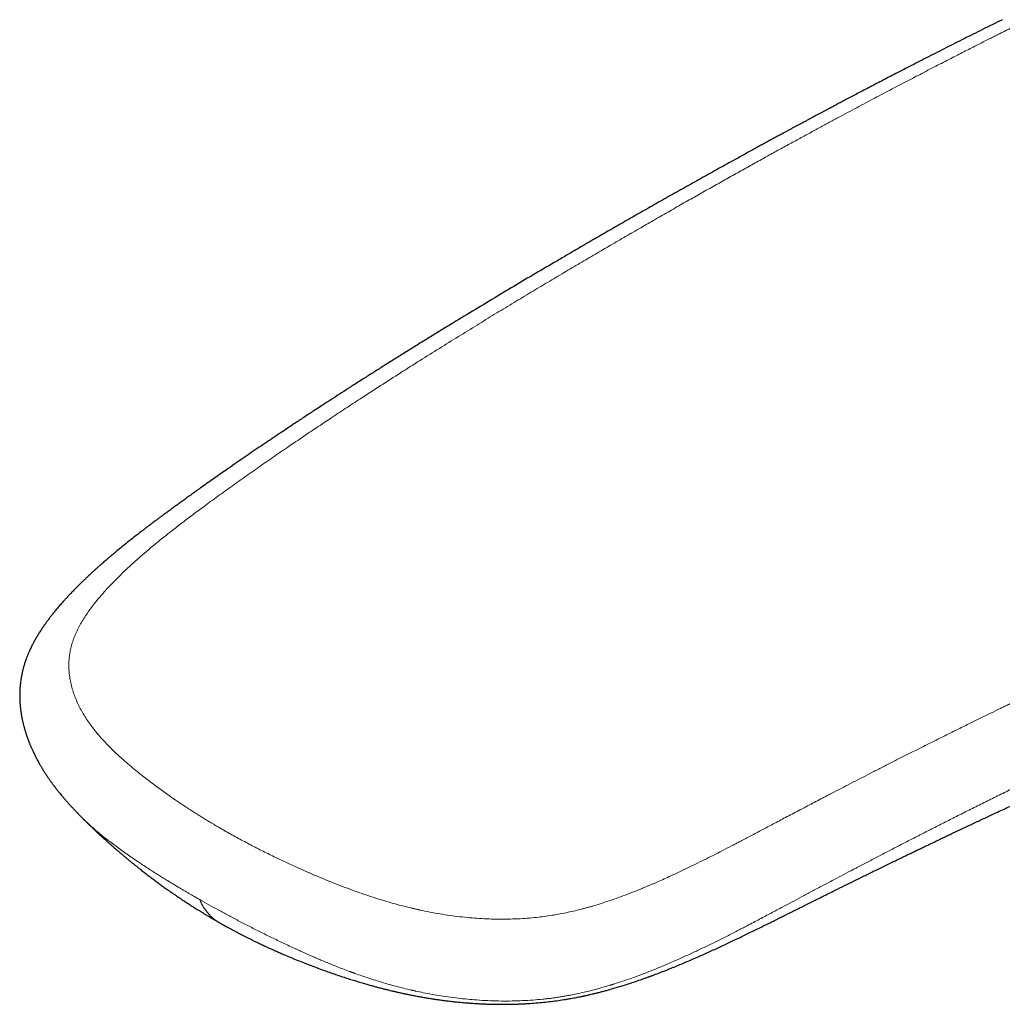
# Model space of a CAD drawing. Header units: millimetres. Extents: x 8 to 650, y 12 to 477.
# Tile 15 of 44: x 487 to 518, y 154 to 185. Entities that reach past the tile are written whole.
import ezdxf

# ---------------------------------------------------------------- set-up
doc = ezdxf.new("R2010")
doc.units = ezdxf.units.MM

msp = doc.modelspace()

# ---------------------------------------------------------------- linework, layer by layer
at = {"color": 7, "linetype": 'Continuous', "lineweight": 30}
msp.add_line((488.431, 159.581), (488.441, 159.57), dxfattribs=at)
for points, knots in [([(517.601, 184.744), (517.573, 184.73), (517.441, 184.664), (517.207, 184.549), (516.904, 184.397), (516.609, 184.25), (516.321, 184.105), (516.042, 183.965), (515.762, 183.823), (515.482, 183.681), (515.203, 183.538), (514.933, 183.4), (514.673, 183.267), (514.423, 183.138), (514.182, 183.013), (513.951, 182.893), (513.73, 182.778), (513.519, 182.668), (513.319, 182.563), (513.129, 182.464), (512.95, 182.37), (512.78, 182.28), (512.622, 182.197), (512.474, 182.119), (512.337, 182.046), (512.209, 181.978), (512.09, 181.915), (511.98, 181.856), (511.88, 181.803), (511.79, 181.755), (511.71, 181.712), (511.637, 181.673), (511.573, 181.639), (511.514, 181.607), (511.46, 181.578), (511.411, 181.552), (511.369, 181.529), (511.331, 181.509), (511.3, 181.492), (511.271, 181.476), (511.24, 181.46), (511.204, 181.441), (511.163, 181.419), (511.109, 181.39), (511.041, 181.353), (510.958, 181.308), (510.866, 181.258), (510.765, 181.204), (510.654, 181.144), (510.535, 181.079), (510.407, 181.01), (510.275, 180.938), (510.14, 180.865), (510.003, 180.79), (509.858, 180.71), (509.705, 180.627), (509.546, 180.54), (509.382, 180.449), (509.097, 180.293), (508.697, 180.072), (508.183, 179.786), (507.676, 179.502), (507.172, 179.219), (506.67, 178.935), (506.172, 178.651), (505.68, 178.37), (505.194, 178.091), (504.714, 177.814), (504.238, 177.538), (503.698, 177.223), (503.088, 176.866), (502.408, 176.464), (501.72, 176.054), (501.024, 175.636), (500.442, 175.283), (499.974, 174.997), (499.624, 174.782), (499.272, 174.565), (498.92, 174.347), (498.573, 174.131), (498.234, 173.919), (497.904, 173.711), (497.588, 173.511), (497.283, 173.317), (496.991, 173.13), (496.708, 172.948), (496.434, 172.771), (496.198, 172.617), (495.998, 172.487), (495.833, 172.379), (495.672, 172.273), (495.514, 172.169), (495.358, 172.066), (495.187, 171.953), (494.998, 171.827), (494.788, 171.687), (494.568, 171.539), (494.337, 171.384), (494.098, 171.221), (493.849, 171.052), (493.592, 170.877), (493.326, 170.693), (493.077, 170.521), (492.848, 170.361), (492.644, 170.217), (492.443, 170.076), (492.264, 169.949), (492.107, 169.837), (491.97, 169.739), (491.84, 169.645), (491.716, 169.555), (491.598, 169.47), (491.487, 169.389), (491.382, 169.313), (491.295, 169.249), (491.224, 169.197), (491.168, 169.156), (491.114, 169.116), (491.064, 169.079), (491.016, 169.044), (490.972, 169.011), (490.935, 168.983), (490.908, 168.963), (490.886, 168.947), (490.863, 168.93), (490.834, 168.908), (490.794, 168.878), (490.743, 168.84), (490.68, 168.793), (490.607, 168.738), (490.527, 168.677), (490.444, 168.613), (490.329, 168.525), (490.184, 168.413), (490.012, 168.277), (489.845, 168.143), (489.682, 168.011), (489.533, 167.888), (489.398, 167.774), (489.278, 167.672), (489.185, 167.591), (489.115, 167.53), (489.067, 167.488), (489.023, 167.448), (488.984, 167.414), (488.954, 167.387), (488.931, 167.366), (488.913, 167.35), (488.895, 167.334), (488.874, 167.315), (488.849, 167.292), (488.819, 167.264), (488.782, 167.231), (488.739, 167.191), (488.691, 167.146), (488.634, 167.092), (488.568, 167.029), (488.492, 166.956), (488.412, 166.878), (488.342, 166.808), (488.284, 166.749), (488.237, 166.701), (488.19, 166.653), (488.146, 166.607), (488.107, 166.567), (488.077, 166.535), (488.054, 166.51), (488.034, 166.488), (488.014, 166.467), (487.991, 166.442), (487.967, 166.415), (487.934, 166.379), (487.892, 166.333), (487.842, 166.276), (487.779, 166.203), (487.703, 166.115), (487.621, 166.015), (487.544, 165.918), (487.473, 165.827), (487.405, 165.737), (487.337, 165.643), (487.269, 165.545), (487.202, 165.445), (487.137, 165.343), (487.075, 165.242), (487.017, 165.141), (486.972, 165.06), (486.938, 164.995), (486.913, 164.946), (486.886, 164.893), (486.86, 164.838), (486.836, 164.785), (486.817, 164.742), (486.801, 164.705), (486.786, 164.67), (486.77, 164.631), (486.754, 164.589), (486.737, 164.544), (486.719, 164.496), (486.701, 164.444), (486.683, 164.387), (486.666, 164.332), (486.651, 164.281), (486.638, 164.234), (486.626, 164.187), (486.613, 164.134), (486.601, 164.079), (486.59, 164.025), (486.58, 163.972), (486.57, 163.916), (486.56, 163.854), (486.552, 163.791), (486.545, 163.728), (486.54, 163.675), (486.536, 163.629), (486.533, 163.589), (486.531, 163.545), (486.529, 163.497), (486.528, 163.449), (486.527, 163.405), (486.527, 163.366), (486.527, 163.328), (486.528, 163.29), (486.529, 163.252), (486.531, 163.218), (486.532, 163.193), (486.533, 163.172), (486.534, 163.153), (486.536, 163.129), (486.538, 163.101), (486.541, 163.067), (486.544, 163.031), (486.548, 162.996), (486.551, 162.964), (486.555, 162.93), (486.56, 162.891), (486.566, 162.85), (486.573, 162.803), (486.581, 162.757), (486.589, 162.708), (486.599, 162.659), (486.608, 162.612), (486.618, 162.566), (486.629, 162.52), (486.64, 162.474), (486.652, 162.426), (486.664, 162.381), (486.676, 162.336), (486.688, 162.295), (486.7, 162.254), (486.713, 162.211), (486.727, 162.167), (486.74, 162.127), (486.75, 162.097), (486.759, 162.073), (486.767, 162.048), (486.778, 162.019), (486.791, 161.984), (486.805, 161.947), (486.818, 161.913), (486.831, 161.88), (486.844, 161.846), (486.859, 161.809), (486.875, 161.771), (486.89, 161.736), (486.904, 161.705), (486.92, 161.67), (486.939, 161.627), (486.964, 161.575), (486.99, 161.521), (487.015, 161.47), (487.041, 161.42), (487.068, 161.367), (487.093, 161.321), (487.112, 161.285), (487.123, 161.265), (487.133, 161.247), (487.144, 161.228), (487.158, 161.204), (487.175, 161.174), (487.194, 161.141), (487.214, 161.108), (487.231, 161.08), (487.251, 161.047), (487.275, 161.007), (487.302, 160.965), (487.327, 160.925), (487.351, 160.888), (487.378, 160.847), (487.406, 160.806), (487.433, 160.766), (487.458, 160.73), (487.482, 160.696), (487.505, 160.664), (487.53, 160.629), (487.554, 160.596), (487.575, 160.567), (487.591, 160.545), (487.605, 160.527), (487.617, 160.511), (487.63, 160.495), (487.645, 160.475), (487.664, 160.45), (487.684, 160.424), (487.705, 160.397), (487.726, 160.371), (487.746, 160.345), (487.765, 160.322), (487.784, 160.298), (487.813, 160.262), (487.852, 160.215), (487.89, 160.17), (487.918, 160.137), (487.937, 160.115), (487.96, 160.089), (487.984, 160.06), (488.011, 160.03), (488.039, 159.998), (488.072, 159.961), (488.109, 159.92), (488.146, 159.879), (488.178, 159.845), (488.205, 159.816), (488.228, 159.792), (488.25, 159.768), (488.274, 159.742), (488.301, 159.713), (488.324, 159.69), (488.34, 159.673), (488.352, 159.66), (488.368, 159.644), (488.391, 159.62), (488.413, 159.597), (488.427, 159.583), (488.43, 159.58)], [0, 0, 0, 0, 0.00235, 0.010918, 0.019263, 0.027386, 0.035287, 0.042966, 0.050424, 0.05837, 0.066049, 0.073458, 0.0806, 0.087473, 0.094078, 0.100414, 0.106482, 0.112282, 0.117814, 0.122985, 0.127898, 0.132552, 0.136947, 0.14094, 0.144693, 0.148204, 0.151475, 0.154506, 0.157296, 0.159706, 0.161902, 0.163884, 0.165652, 0.167207, 0.168724, 0.17006, 0.171237, 0.172253, 0.173109, 0.173835, 0.174666, 0.175653, 0.176784, 0.178029, 0.18007, 0.182357, 0.184887, 0.187662, 0.190682, 0.193946, 0.197455, 0.201208, 0.204786, 0.208561, 0.212534, 0.216704, 0.221071, 0.225626, 0.230218, 0.244452, 0.258514, 0.272402, 0.286117, 0.299935, 0.313573, 0.327032, 0.340312, 0.353413, 0.366356, 0.379349, 0.397714, 0.416286, 0.435065, 0.454053, 0.473253, 0.48276, 0.492319, 0.501932, 0.511592, 0.5211, 0.530355, 0.539356, 0.548102, 0.556321, 0.564301, 0.572041, 0.57954, 0.586799, 0.591422, 0.595943, 0.60036, 0.604675, 0.608896, 0.61323, 0.618694, 0.624445, 0.630482, 0.636807, 0.643419, 0.650193, 0.657244, 0.664572, 0.672177, 0.677767, 0.68349, 0.689074, 0.694373, 0.698337, 0.702125, 0.705738, 0.709176, 0.712439, 0.715526, 0.718438, 0.721173, 0.722802, 0.724362, 0.725851, 0.727271, 0.728575, 0.729882, 0.730927, 0.731708, 0.732138, 0.732761, 0.733582, 0.734601, 0.736074, 0.737829, 0.739867, 0.74218, 0.744554, 0.746909, 0.751887, 0.756775, 0.761571, 0.766276, 0.770874, 0.77463, 0.778176, 0.781511, 0.78301, 0.78446, 0.785845, 0.787028, 0.787984, 0.788607, 0.789086, 0.789617, 0.79026, 0.791015, 0.791884, 0.793054, 0.794383, 0.79587, 0.797506, 0.799736, 0.802127, 0.804679, 0.807394, 0.808883, 0.810417, 0.811998, 0.813538, 0.814821, 0.815835, 0.81658, 0.817179, 0.817855, 0.818614, 0.819455, 0.820379, 0.822, 0.82377, 0.825617, 0.82869, 0.831855, 0.834669, 0.837314, 0.839919, 0.842621, 0.845431, 0.84839, 0.851189, 0.854017, 0.85679, 0.859448, 0.860662, 0.861968, 0.863394, 0.86492, 0.866318, 0.867527, 0.868347, 0.869219, 0.870225, 0.871345, 0.872479, 0.873616, 0.874996, 0.876405, 0.877837, 0.879123, 0.880193, 0.881288, 0.882642, 0.884086, 0.885305, 0.886584, 0.887932, 0.889418, 0.891019, 0.892528, 0.893937, 0.894857, 0.895776, 0.896822, 0.898019, 0.899237, 0.900247, 0.90116, 0.901989, 0.902925, 0.903919, 0.904747, 0.905381, 0.905759, 0.906208, 0.906777, 0.907467, 0.908257, 0.909204, 0.910042, 0.910771, 0.911521, 0.912443, 0.913518, 0.914512, 0.915798, 0.916853, 0.918043, 0.919273, 0.920293, 0.921358, 0.922593, 0.923653, 0.924776, 0.925914, 0.926909, 0.927809, 0.928863, 0.930094, 0.931036, 0.931779, 0.932323, 0.932855, 0.933586, 0.934499, 0.93547, 0.936335, 0.937092, 0.93791, 0.938843, 0.939879, 0.940773, 0.941488, 0.942237, 0.943438, 0.944783, 0.946227, 0.94758, 0.948733, 0.950108, 0.951687, 0.952349, 0.95287, 0.953271, 0.953763, 0.954397, 0.955174, 0.956144, 0.957004, 0.957755, 0.958437, 0.959639, 0.960913, 0.961877, 0.962829, 0.963944, 0.965181, 0.966215, 0.967251, 0.968155, 0.968978, 0.969938, 0.971056, 0.971754, 0.972358, 0.972868, 0.973282, 0.973702, 0.974267, 0.974986, 0.975765, 0.976462, 0.977312, 0.977997, 0.978653, 0.979328, 0.980022, 0.981747, 0.983387, 0.983931, 0.984585, 0.98535, 0.986225, 0.987045, 0.988008, 0.988987, 0.990329, 0.99155, 0.992545, 0.993368, 0.994059, 0.994616, 0.995385, 0.996323, 0.997129, 0.997477, 0.997776, 0.998202, 0.998857, 0.999741, 1, 1, 1, 1]), ([(492.846, 156.191), (492.854, 156.186), (492.886, 156.168), (492.937, 156.14), (493, 156.105), (493.058, 156.072), (493.113, 156.042), (493.16, 156.017), (493.198, 155.996), (493.234, 155.976), (493.274, 155.955), (493.32, 155.931), (493.374, 155.902), (493.434, 155.87), (493.499, 155.836), (493.566, 155.802), (493.64, 155.764), (493.722, 155.723), (493.812, 155.678), (493.902, 155.633), (493.988, 155.591), (494.064, 155.554), (494.126, 155.525), (494.173, 155.503), (494.209, 155.486), (494.242, 155.47), (494.275, 155.455), (494.311, 155.438), (494.367, 155.412), (494.447, 155.375), (494.554, 155.327), (494.672, 155.274), (494.8, 155.218), (494.938, 155.159), (495.095, 155.093), (495.274, 155.019), (495.475, 154.938), (495.69, 154.855), (495.898, 154.776), (496.094, 154.704), (496.278, 154.638), (496.466, 154.573), (496.651, 154.51), (496.829, 154.452), (496.996, 154.398), (497.158, 154.348), (497.314, 154.301), (497.463, 154.257), (497.6, 154.219), (497.723, 154.184), (497.825, 154.157), (497.906, 154.135), (497.969, 154.119), (498.023, 154.105), (498.063, 154.095), (498.093, 154.087), (498.12, 154.081), (498.152, 154.073), (498.208, 154.059), (498.285, 154.04), (498.383, 154.017), (498.487, 153.993), (498.594, 153.969), (498.705, 153.945), (498.818, 153.922), (498.937, 153.898), (499.063, 153.873), (499.2, 153.848), (499.349, 153.822), (499.495, 153.798), (499.634, 153.776), (499.763, 153.757), (499.899, 153.738), (500.043, 153.72), (500.194, 153.702), (500.352, 153.685), (500.517, 153.669), (500.669, 153.656), (500.8, 153.646), (500.905, 153.639), (500.99, 153.634), (501.058, 153.63), (501.103, 153.628), (501.133, 153.626), (501.152, 153.625), (501.166, 153.625), (501.177, 153.624), (501.186, 153.624), (501.195, 153.623), (501.208, 153.623), (501.232, 153.622), (501.272, 153.62), (501.328, 153.618), (501.396, 153.616), (501.473, 153.614), (501.561, 153.612), (501.662, 153.611), (501.776, 153.61), (501.899, 153.611), (502.028, 153.612), (502.158, 153.615), (502.286, 153.619), (502.413, 153.625), (502.581, 153.633), (502.789, 153.647), (503.034, 153.668), (503.273, 153.694), (503.506, 153.723), (503.695, 153.751), (503.843, 153.775), (503.949, 153.793), (504.046, 153.811), (504.131, 153.827), (504.198, 153.84), (504.25, 153.851), (504.288, 153.859), (504.32, 153.865), (504.345, 153.87), (504.363, 153.874), (504.38, 153.878), (504.401, 153.883), (504.432, 153.889), (504.469, 153.898), (504.511, 153.907), (504.57, 153.92), (504.648, 153.939), (504.746, 153.962), (504.854, 153.989), (504.97, 154.019), (505.12, 154.06), (505.301, 154.111), (505.513, 154.174), (505.683, 154.227), (505.811, 154.268), (505.896, 154.297), (505.982, 154.325), (506.069, 154.355), (506.152, 154.384), (506.227, 154.41), (506.29, 154.432), (506.341, 154.451), (506.385, 154.467), (506.421, 154.48), (506.449, 154.49), (506.47, 154.498), (506.49, 154.505), (506.515, 154.514), (506.55, 154.527), (506.593, 154.543), (506.649, 154.564), (506.72, 154.591), (506.807, 154.625), (506.906, 154.663), (507.014, 154.706), (507.213, 154.786), (507.493, 154.902), (507.848, 155.053), (508.199, 155.209), (508.549, 155.367), (508.9, 155.531), (509.249, 155.697), (509.6, 155.867), (509.866, 155.998), (510.046, 156.087), (510.14, 156.133), (510.232, 156.179), (510.319, 156.222), (510.397, 156.261), (510.461, 156.293), (510.512, 156.318), (510.552, 156.338), (510.586, 156.355), (510.614, 156.369), (510.635, 156.38), (510.657, 156.391), (510.682, 156.403), (510.717, 156.421), (510.76, 156.442), (510.81, 156.467), (510.884, 156.504), (510.982, 156.553), (511.11, 156.617), (511.253, 156.689), (511.411, 156.767), (511.578, 156.851), (511.754, 156.938), (511.937, 157.029), (512.127, 157.123), (512.353, 157.235), (512.617, 157.366), (512.921, 157.516), (513.233, 157.67), (513.555, 157.827), (513.885, 157.989), (514.159, 158.122), (514.372, 158.225), (514.52, 158.297), (514.661, 158.365), (514.793, 158.429), (514.917, 158.489), (515.039, 158.547), (515.157, 158.604), (515.271, 158.658), (515.373, 158.707), (515.455, 158.746), (515.521, 158.778), (515.572, 158.802), (515.615, 158.823), (515.648, 158.838), (515.672, 158.85), (515.693, 158.86), (515.718, 158.872), (515.752, 158.888), (515.796, 158.909), (515.851, 158.935), (515.916, 158.966), (515.99, 159.001), (516.074, 159.041), (516.185, 159.093), (516.321, 159.158), (516.481, 159.233), (516.642, 159.309), (516.805, 159.386), (516.969, 159.463), (517.134, 159.54), (517.38, 159.655), (517.709, 159.808), (518.122, 160), (518.456, 160.154), (518.708, 160.27), (518.877, 160.347), (519.046, 160.425), (519.214, 160.501), (519.377, 160.576), (519.542, 160.651), (519.706, 160.725), (519.87, 160.8), (520.022, 160.868), (520.163, 160.932), (520.291, 160.989), (520.406, 161.041), (520.51, 161.088), (520.602, 161.129), (520.682, 161.165), (520.75, 161.195), (520.808, 161.221), (520.854, 161.242), (520.895, 161.26), (520.936, 161.279), (520.986, 161.301), (521.046, 161.328), (521.116, 161.359), (521.196, 161.395), (521.286, 161.434), (521.382, 161.477), (521.48, 161.521), (521.578, 161.564), (521.707, 161.621), (521.867, 161.692), (522.055, 161.775), (522.236, 161.854), (522.411, 161.931), (522.579, 162.004), (522.743, 162.076), (522.909, 162.149), (523.082, 162.224), (523.263, 162.302), (523.454, 162.385), (523.654, 162.471), (523.863, 162.561), (524.081, 162.655), (524.275, 162.738), (524.441, 162.809), (524.578, 162.867), (524.718, 162.927), (524.857, 162.986), (524.992, 163.043), (525.117, 163.096), (525.234, 163.145), (525.34, 163.19), (525.437, 163.231), (525.524, 163.267), (525.601, 163.3), (525.669, 163.328), (525.727, 163.353), (525.772, 163.371), (525.806, 163.386), (525.831, 163.396), (525.857, 163.407), (525.887, 163.42), (525.926, 163.436), (525.975, 163.457), (526.035, 163.481), (526.105, 163.511), (526.184, 163.544), (526.273, 163.581), (526.37, 163.621), (526.474, 163.664), (526.582, 163.709), (526.689, 163.753), (526.795, 163.797), (526.899, 163.84), (527.034, 163.896), (527.2, 163.964), (527.393, 164.043), (527.58, 164.12), (527.758, 164.192), (527.926, 164.261), (528.052, 164.312), (528.136, 164.346), (528.179, 164.364), (528.213, 164.377), (528.238, 164.388), (528.256, 164.395), (528.277, 164.403), (528.305, 164.415), (528.344, 164.431), (528.394, 164.451), (528.452, 164.474), (528.519, 164.501), (528.596, 164.532), (528.682, 164.567), (528.776, 164.605), (528.876, 164.645), (529.027, 164.705), (529.228, 164.786), (529.481, 164.887), (529.74, 164.99), (529.943, 165.07), (530.088, 165.127), (530.172, 165.16), (530.252, 165.192), (530.324, 165.22), (530.386, 165.244), (530.437, 165.264), (530.478, 165.281), (530.511, 165.294), (530.537, 165.304), (530.561, 165.313), (530.588, 165.324), (530.623, 165.338), (530.667, 165.355), (530.718, 165.375), (530.773, 165.396), (530.83, 165.418), (530.914, 165.451), (531.028, 165.495), (531.174, 165.552), (531.327, 165.612), (531.525, 165.688), (531.768, 165.782), (532.057, 165.893), (532.279, 165.978), (532.429, 166.035), (532.501, 166.062), (532.564, 166.086), (532.62, 166.107), (532.665, 166.124), (532.7, 166.138), (532.726, 166.148), (532.748, 166.156), (532.765, 166.162), (532.782, 166.169), (532.806, 166.178), (532.839, 166.191), (532.883, 166.207), (532.936, 166.227), (532.993, 166.249), (533.054, 166.272), (533.113, 166.294), (533.174, 166.317), (533.234, 166.339), (533.33, 166.376), (533.459, 166.424), (533.618, 166.484), (533.757, 166.536), (533.878, 166.581), (533.985, 166.621), (534.097, 166.662), (534.213, 166.705), (534.316, 166.744), (534.405, 166.776), (534.477, 166.803), (534.551, 166.83), (534.626, 166.858), (534.7, 166.885), (534.769, 166.91), (534.831, 166.933), (534.885, 166.953), (534.93, 166.97), (534.968, 166.984), (534.995, 166.993), (535.015, 167), (535.031, 167.006), (535.053, 167.015), (535.083, 167.025), (535.12, 167.039), (535.193, 167.066), (535.296, 167.103), (535.425, 167.15), (535.548, 167.195), (535.678, 167.242), (535.812, 167.29), (535.949, 167.34), (536.077, 167.386), (536.197, 167.429), (536.308, 167.469), (536.412, 167.506), (536.519, 167.545), (536.63, 167.584), (536.741, 167.624), (536.84, 167.659), (536.915, 167.686), (536.969, 167.705), (537.005, 167.718), (537.042, 167.731), (537.08, 167.744), (537.123, 167.759), (537.171, 167.776), (537.226, 167.796), (537.289, 167.818), (537.36, 167.843), (537.435, 167.869), (537.529, 167.903), (537.642, 167.942), (537.772, 167.988), (537.883, 168.027), (537.971, 168.057), (538.032, 168.079), (538.083, 168.096), (538.126, 168.111), (538.165, 168.125), (538.207, 168.139), (538.256, 168.156), (538.312, 168.176), (538.396, 168.205), (538.509, 168.244), (538.626, 168.284), (538.725, 168.319), (538.793, 168.342), (538.835, 168.356), (538.851, 168.362)], [0, 0, 0, 0, 0.0005443, 0.0020925, 0.0033671, 0.0046928, 0.0059294, 0.0069466, 0.0077442, 0.0084534, 0.0092942, 0.0103028, 0.011479, 0.0128228, 0.0142498, 0.0156804, 0.0171144, 0.0190317, 0.020955, 0.0228841, 0.0247575, 0.0263823, 0.0277449, 0.0286317, 0.0293571, 0.030014, 0.0307195, 0.0314739, 0.0322773, 0.0342848, 0.0365439, 0.0390319, 0.0417155, 0.0445932, 0.0476638, 0.0515282, 0.0556554, 0.060042, 0.0646838, 0.0682173, 0.0718812, 0.0756685, 0.0793551, 0.0828223, 0.0860723, 0.0891074, 0.0922001, 0.0950377, 0.0976224, 0.0999564, 0.1020414, 0.1033536, 0.1045451, 0.1055706, 0.1063642, 0.1068249, 0.1072379, 0.1078388, 0.108638, 0.1103449, 0.1121545, 0.1140634, 0.1160712, 0.1180467, 0.1201089, 0.1222577, 0.1244937, 0.1269141, 0.1295842, 0.1325035, 0.134655, 0.1369243, 0.1393115, 0.1418171, 0.1444411, 0.1471835, 0.1500441, 0.1529758, 0.1549953, 0.1567853, 0.1583461, 0.1593663, 0.1602546, 0.1606173, 0.160909, 0.161208, 0.1613567, 0.1614761, 0.1616395, 0.1618467, 0.1620979, 0.1628636, 0.1638732, 0.1649808, 0.1662828, 0.1677793, 0.1694703, 0.1713965, 0.1735252, 0.1757333, 0.1779191, 0.1800828, 0.1822245, 0.1843447, 0.1885961, 0.1927612, 0.1968421, 0.2008409, 0.2047599, 0.2066902, 0.208587, 0.2103059, 0.211808, 0.2130918, 0.2138924, 0.2145752, 0.2151398, 0.2155859, 0.2159135, 0.2161449, 0.2165047, 0.2170668, 0.217776, 0.2185435, 0.219368, 0.2209833, 0.2227827, 0.2247677, 0.2269399, 0.2292404, 0.2331636, 0.237197, 0.2413409, 0.2429991, 0.2446742, 0.2463662, 0.2480751, 0.2497864, 0.2513396, 0.2525304, 0.2535655, 0.2544443, 0.2551666, 0.2557321, 0.2561407, 0.2564195, 0.2569447, 0.2576858, 0.2585482, 0.2595185, 0.261092, 0.2628863, 0.2649018, 0.2671384, 0.2695962, 0.277251, 0.2847811, 0.2921778, 0.2999589, 0.3076247, 0.3153837, 0.3232788, 0.3313116, 0.3334338, 0.3355655, 0.337706, 0.3397172, 0.3414982, 0.3430491, 0.3441063, 0.3450216, 0.3457948, 0.3464262, 0.3469156, 0.3472958, 0.3478873, 0.3486743, 0.349657, 0.3508342, 0.3521119, 0.3547362, 0.3575123, 0.3609215, 0.364535, 0.3683528, 0.3723749, 0.3765971, 0.3809407, 0.3853774, 0.392137, 0.3991025, 0.4062741, 0.4136522, 0.4212374, 0.4290301, 0.4325249, 0.4359597, 0.4392006, 0.4422467, 0.4450978, 0.4477539, 0.4506338, 0.4532426, 0.4555802, 0.4576466, 0.4589539, 0.4601234, 0.4611381, 0.4619288, 0.4623877, 0.4628036, 0.4633689, 0.4640881, 0.4651452, 0.4664205, 0.4679141, 0.4696258, 0.4715556, 0.4737034, 0.4773308, 0.481028, 0.4847528, 0.4885052, 0.492285, 0.4960922, 0.4999266, 0.50926, 0.518751, 0.5284014, 0.5322368, 0.5360972, 0.5399828, 0.5438751, 0.5476166, 0.5511716, 0.5551918, 0.5589438, 0.5624276, 0.5656433, 0.568591, 0.5712249, 0.5736001, 0.5757166, 0.5775742, 0.5790997, 0.5804278, 0.5815848, 0.5823073, 0.583245, 0.5843984, 0.5857675, 0.5873871, 0.5892313, 0.5913003, 0.593572, 0.595853, 0.5980983, 0.6003077, 0.6047955, 0.6091278, 0.6133042, 0.6173249, 0.6211896, 0.6249255, 0.6286876, 0.6326622, 0.6368492, 0.6412485, 0.6458599, 0.6506832, 0.6557184, 0.6609653, 0.6640587, 0.6672212, 0.6704529, 0.6737394, 0.676871, 0.6797783, 0.6824613, 0.6849202, 0.6871548, 0.6891652, 0.6909515, 0.6925136, 0.6938516, 0.6949655, 0.6956385, 0.6961916, 0.6967212, 0.6974308, 0.6983271, 0.6993951, 0.7008351, 0.7024699, 0.7042995, 0.706324, 0.7085906, 0.7110579, 0.7135787, 0.7160637, 0.7185127, 0.7209259, 0.7233032, 0.7279241, 0.7324032, 0.7367317, 0.7408521, 0.7447538, 0.7484367, 0.7496028, 0.7505982, 0.7513875, 0.751971, 0.7523488, 0.7526883, 0.7533833, 0.7543012, 0.755442, 0.7568056, 0.7583639, 0.7601377, 0.7621269, 0.7643315, 0.7666955, 0.7690895, 0.7748312, 0.7807111, 0.7867289, 0.7928842, 0.7948471, 0.7968235, 0.7987294, 0.8004162, 0.8018811, 0.8030205, 0.8039765, 0.8047494, 0.8053391, 0.805814, 0.8064309, 0.8072142, 0.8082679, 0.8094937, 0.8107734, 0.8120943, 0.8134564, 0.8166454, 0.8200394, 0.8236374, 0.8273635, 0.8338704, 0.8406086, 0.8475783, 0.8494241, 0.8510995, 0.8525848, 0.85388, 0.8549852, 0.8557202, 0.8563379, 0.8568382, 0.8572212, 0.8575231, 0.8580755, 0.8588576, 0.8598693, 0.8611106, 0.8625815, 0.8638982, 0.8653298, 0.8667526, 0.8681511, 0.8695254, 0.8734721, 0.8772042, 0.8807215, 0.8831838, 0.8856704, 0.8882776, 0.8910054, 0.8938537, 0.895505, 0.8971943, 0.8989216, 0.9006867, 0.9024719, 0.9041118, 0.9055667, 0.9068128, 0.9078812, 0.9087719, 0.9094849, 0.9097874, 0.9101225, 0.9106391, 0.9113403, 0.9122262, 0.9132967, 0.9164544, 0.9194913, 0.9224033, 0.9251904, 0.928624, 0.9318472, 0.9348602, 0.9376631, 0.9402561, 0.9426645, 0.9449283, 0.9478056, 0.9504106, 0.9527432, 0.9548036, 0.9556871, 0.9565145, 0.9573668, 0.9582716, 0.9592348, 0.9603763, 0.9616591, 0.9631424, 0.964826, 0.9666301, 0.9684455, 0.9714951, 0.9745747, 0.9776768, 0.9793427, 0.9807765, 0.9819782, 0.9829479, 0.9837834, 0.9847629, 0.9859118, 0.9872299, 0.9887132, 0.9918549, 0.9952208, 0.9970244, 0.9988885, 1, 1, 1, 1]), ([(488.44, 159.569), (488.444, 159.566), (488.456, 159.553), (488.476, 159.532), (488.503, 159.505), (488.534, 159.474), (488.57, 159.438), (488.608, 159.401), (488.641, 159.368), (488.67, 159.34), (488.694, 159.316), (488.718, 159.293), (488.743, 159.268), (488.77, 159.243), (488.794, 159.219), (488.816, 159.198), (488.84, 159.175), (488.868, 159.149), (488.897, 159.121), (488.925, 159.095), (488.948, 159.073), (488.968, 159.055), (488.986, 159.038), (489.003, 159.022), (489.022, 159.005), (489.043, 158.984), (489.069, 158.961), (489.094, 158.938), (489.116, 158.918), (489.135, 158.9), (489.157, 158.88), (489.183, 158.857), (489.211, 158.831), (489.237, 158.808), (489.26, 158.787), (489.281, 158.769), (489.302, 158.75), (489.326, 158.728), (489.351, 158.706), (489.377, 158.683), (489.403, 158.66), (489.434, 158.633), (489.469, 158.602), (489.508, 158.568), (489.548, 158.534), (489.585, 158.502), (489.621, 158.47), (489.654, 158.442), (489.685, 158.416), (489.71, 158.395), (489.733, 158.376), (489.751, 158.361), (489.766, 158.347), (489.785, 158.331), (489.81, 158.31), (489.84, 158.286), (489.869, 158.262), (489.895, 158.24), (489.921, 158.218), (489.951, 158.194), (489.984, 158.166), (490.019, 158.138), (490.051, 158.111), (490.082, 158.086), (490.116, 158.059), (490.151, 158.03), (490.186, 158.002), (490.215, 157.979), (490.241, 157.958), (490.267, 157.938), (490.295, 157.916), (490.324, 157.892), (490.363, 157.862), (490.412, 157.824), (490.47, 157.779), (490.53, 157.732), (490.589, 157.687), (490.65, 157.641), (490.725, 157.584), (490.82, 157.513), (490.931, 157.431), (491.045, 157.349), (491.154, 157.27), (491.265, 157.192), (491.349, 157.134), (491.412, 157.09), (491.454, 157.061), (491.502, 157.029), (491.552, 156.995), (491.599, 156.963), (491.647, 156.931), (491.697, 156.897), (491.752, 156.861), (491.804, 156.827), (491.858, 156.792), (491.914, 156.755), (491.971, 156.719), (492.027, 156.683), (492.084, 156.647), (492.137, 156.614), (492.184, 156.585), (492.22, 156.562), (492.254, 156.541), (492.289, 156.52), (492.325, 156.498), (492.365, 156.474), (492.406, 156.449), (492.451, 156.422), (492.5, 156.392), (492.548, 156.363), (492.594, 156.337), (492.63, 156.315), (492.663, 156.296), (492.694, 156.278), (492.73, 156.257), (492.774, 156.232), (492.814, 156.209), (492.838, 156.195), (492.846, 156.191)], [0, 0, 0, 0, 0.002479, 0.009284, 0.015314, 0.022528, 0.03232, 0.04218, 0.050352, 0.057239, 0.063474, 0.068416, 0.07468, 0.081889, 0.087951, 0.092655, 0.098165, 0.105435, 0.113123, 0.119718, 0.125319, 0.129985, 0.134356, 0.138477, 0.142504, 0.147706, 0.15436, 0.161011, 0.165965, 0.169974, 0.175137, 0.181579, 0.18879, 0.195299, 0.200566, 0.205196, 0.210167, 0.215949, 0.222382, 0.227915, 0.234527, 0.241393, 0.250151, 0.259677, 0.269323, 0.278258, 0.286116, 0.29533, 0.301628, 0.308062, 0.313359, 0.317464, 0.32063, 0.324639, 0.330888, 0.338512, 0.345456, 0.351298, 0.357105, 0.363835, 0.371942, 0.380566, 0.388118, 0.394633, 0.402161, 0.411559, 0.419606, 0.426325, 0.431868, 0.437699, 0.444179, 0.45116, 0.457926, 0.471151, 0.484365, 0.498097, 0.512125, 0.525136, 0.53916, 0.563654, 0.589231, 0.613835, 0.639999, 0.662284, 0.687396, 0.695306, 0.70379, 0.715116, 0.726513, 0.736667, 0.745577, 0.758039, 0.769404, 0.780767, 0.792041, 0.804199, 0.816837, 0.828422, 0.83991, 0.853274, 0.862347, 0.869751, 0.876437, 0.883807, 0.891691, 0.899521, 0.908625, 0.917646, 0.927755, 0.939441, 0.948044, 0.955899, 0.96244, 0.968072, 0.975362, 0.984761, 0.995554, 1, 1, 1, 1])]:
    msp.add_open_spline(points, degree=3, knots=knots, dxfattribs=at)
at = {"color": 8, "linetype": 'Continuous', "lineweight": 0}
for points, knots in [([(493.065, 159.069), (493.063, 159.07), (493.057, 159.073), (493.047, 159.079), (493.034, 159.086), (493.016, 159.097), (492.992, 159.111), (492.961, 159.128), (492.922, 159.151), (492.874, 159.178), (492.817, 159.212), (492.753, 159.249), (492.681, 159.292), (492.599, 159.341), (492.505, 159.397), (492.4, 159.461), (492.286, 159.53), (492.165, 159.606), (492.036, 159.688), (491.9, 159.775), (491.758, 159.867), (491.609, 159.966), (491.453, 160.072), (491.289, 160.185), (491.118, 160.306), (490.941, 160.433), (490.759, 160.568), (490.573, 160.708), (490.384, 160.855), (490.192, 161.008), (489.998, 161.169), (489.812, 161.33), (489.636, 161.489), (489.47, 161.648), (489.305, 161.813), (489.143, 161.986), (488.985, 162.167), (488.845, 162.342), (488.721, 162.51), (488.613, 162.67), (488.513, 162.835), (488.42, 163.006), (488.336, 163.182), (488.263, 163.362), (488.201, 163.545), (488.151, 163.729), (488.113, 163.919), (488.091, 164.098), (488.081, 164.267), (488.082, 164.424), (488.094, 164.583), (488.117, 164.746), (488.152, 164.912), (488.201, 165.081), (488.264, 165.253), (488.341, 165.425), (488.429, 165.597), (488.528, 165.767), (488.637, 165.936), (488.756, 166.105), (488.895, 166.289), (489.058, 166.488), (489.247, 166.703), (489.447, 166.917), (489.659, 167.132), (489.88, 167.346), (490.111, 167.559), (490.35, 167.772), (490.618, 168.003), (490.918, 168.251), (491.25, 168.517), (491.593, 168.783), (491.945, 169.049), (492.328, 169.334), (492.742, 169.637), (493.187, 169.958), (493.641, 170.281), (494.103, 170.606), (494.574, 170.933), (494.963, 171.2), (495.265, 171.406), (495.481, 171.551), (495.697, 171.698), (495.915, 171.844), (496.13, 171.988), (496.433, 172.189), (496.822, 172.446), (497.355, 172.795), (497.937, 173.172), (498.566, 173.575), (499.186, 173.968), (499.796, 174.35), (500.396, 174.723), (500.978, 175.082), (501.543, 175.427), (502.089, 175.759), (502.627, 176.082), (503.156, 176.399), (503.672, 176.706), (504.177, 177.004), (504.669, 177.294), (505.153, 177.577), (505.631, 177.855), (506.104, 178.129), (506.57, 178.398), (507.028, 178.66), (507.476, 178.916), (507.916, 179.166), (508.346, 179.409), (508.768, 179.646), (509.18, 179.877), (509.584, 180.102), (509.978, 180.321), (510.364, 180.534), (510.74, 180.741), (511.108, 180.942), (511.457, 181.132), (511.788, 181.311), (512.101, 181.481), (512.407, 181.645), (512.705, 181.805), (512.996, 181.961), (513.283, 182.113), (513.566, 182.263), (513.845, 182.411), (514.116, 182.553), (514.379, 182.691), (514.633, 182.824), (514.88, 182.952), (515.125, 183.08), (515.37, 183.207), (515.613, 183.332), (515.846, 183.452), (516.07, 183.566), (516.283, 183.675), (516.487, 183.779), (516.681, 183.878), (516.865, 183.971), (517.039, 184.059), (517.203, 184.142), (517.356, 184.219), (517.499, 184.29), (517.632, 184.357), (517.755, 184.419), (517.869, 184.475), (517.972, 184.527), (518.067, 184.574), (518.152, 184.616), (518.228, 184.654), (518.295, 184.687), (518.337, 184.708), (518.356, 184.717)], [0, 0, 0, 0, 0.000164, 0.000398, 0.000701, 0.001073, 0.001676, 0.002403, 0.003253, 0.004436, 0.005795, 0.007333, 0.009047, 0.010939, 0.013269, 0.015822, 0.018597, 0.021595, 0.024815, 0.028194, 0.031786, 0.035593, 0.039612, 0.043922, 0.048452, 0.0532, 0.058164, 0.063343, 0.068638, 0.074142, 0.079858, 0.085791, 0.091, 0.096376, 0.101922, 0.107634, 0.113504, 0.119523, 0.124353, 0.12927, 0.134277, 0.139379, 0.144586, 0.149905, 0.155083, 0.160349, 0.16569, 0.171101, 0.1754, 0.179744, 0.184134, 0.188579, 0.193171, 0.197848, 0.202617, 0.207445, 0.212309, 0.217126, 0.221984, 0.226891, 0.231852, 0.238253, 0.244752, 0.251352, 0.258048, 0.264832, 0.271692, 0.278622, 0.285625, 0.29454, 0.303589, 0.312775, 0.322098, 0.331556, 0.342966, 0.354564, 0.366353, 0.378332, 0.390503, 0.402865, 0.408365, 0.413902, 0.419475, 0.425086, 0.430734, 0.436038, 0.448443, 0.460709, 0.47708, 0.493195, 0.509053, 0.524653, 0.539994, 0.555076, 0.569282, 0.583254, 0.596991, 0.610497, 0.62377, 0.636581, 0.64917, 0.661537, 0.673682, 0.685847, 0.697783, 0.709489, 0.720966, 0.732214, 0.743233, 0.754024, 0.764587, 0.774922, 0.785028, 0.794907, 0.804557, 0.81398, 0.823174, 0.831401, 0.839437, 0.847281, 0.854934, 0.862395, 0.869664, 0.87703, 0.884188, 0.891138, 0.897881, 0.904416, 0.910743, 0.916862, 0.923354, 0.929594, 0.935583, 0.941321, 0.946808, 0.952043, 0.957028, 0.961761, 0.966242, 0.970473, 0.974383, 0.978051, 0.981477, 0.98466, 0.987555, 0.990216, 0.992642, 0.994834, 0.99679, 0.998513, 1, 1, 1, 1]), ([(493.065, 159.069), (493.191, 158.998), (493.443, 158.857), (493.83, 158.65), (494.223, 158.448), (494.608, 158.259), (494.983, 158.082), (495.332, 157.922), (495.577, 157.814), (495.715, 157.754), (495.758, 157.736), (495.801, 157.717), (495.844, 157.699), (495.887, 157.681), (496.023, 157.623), (496.251, 157.528), (496.572, 157.4), (496.888, 157.279), (497.2, 157.165), (497.508, 157.059), (497.799, 156.964), (498.075, 156.878), (498.335, 156.803), (498.563, 156.741), (498.76, 156.69), (498.883, 156.66), (498.964, 156.641), (499.001, 156.633), (499.037, 156.624), (499.074, 156.616), (499.111, 156.607), (499.148, 156.599), (499.277, 156.571), (499.5, 156.526), (499.817, 156.469), (500.131, 156.42), (500.444, 156.38), (500.754, 156.348), (501.062, 156.324), (501.368, 156.309), (501.673, 156.302), (501.974, 156.303), (502.274, 156.312), (502.572, 156.33), (502.852, 156.355), (503.116, 156.386), (503.365, 156.423), (503.616, 156.467), (503.859, 156.516), (504.094, 156.569), (504.261, 156.611), (504.37, 156.639), (504.421, 156.653), (504.472, 156.667), (504.523, 156.681), (504.575, 156.696), (504.626, 156.711), (504.754, 156.748), (504.959, 156.812), (505.244, 156.907), (505.535, 157.01), (505.833, 157.123), (506.07, 157.217), (506.245, 157.289), (506.346, 157.331), (506.438, 157.37), (506.523, 157.406), (506.609, 157.443), (506.736, 157.499), (506.906, 157.575), (507.131, 157.677), (507.374, 157.79), (507.634, 157.914), (507.902, 158.044), (508.177, 158.18), (508.459, 158.321), (508.748, 158.468), (508.959, 158.577), (509.093, 158.647), (509.146, 158.674), (509.199, 158.702), (509.252, 158.73), (509.303, 158.756), (509.347, 158.78), (509.403, 158.809), (509.474, 158.846), (509.592, 158.908), (509.74, 158.986), (509.915, 159.079), (510.092, 159.172), (510.27, 159.266), (510.456, 159.364), (510.65, 159.467), (510.851, 159.573), (511.061, 159.683), (511.278, 159.797), (511.494, 159.91), (511.707, 160.022), (511.864, 160.104), (511.971, 160.16), (512.028, 160.19), (512.085, 160.219), (512.14, 160.248), (512.188, 160.273), (512.312, 160.337), (512.515, 160.443), (512.807, 160.594), (513.108, 160.749), (513.417, 160.908), (513.734, 161.07), (514.057, 161.234), (514.386, 161.401), (514.725, 161.572), (515.071, 161.746), (515.427, 161.924), (515.79, 162.105), (516.163, 162.29), (516.527, 162.47), (516.884, 162.645), (517.219, 162.808), (517.485, 162.938), (517.656, 163.021), (517.725, 163.054), (517.751, 163.067), (517.759, 163.071), (517.767, 163.075), (517.775, 163.079), (517.783, 163.083), (517.8, 163.09), (517.827, 163.104), (517.868, 163.124), (517.919, 163.148), (517.982, 163.179), (518.058, 163.215), (518.147, 163.258), (518.247, 163.307), (518.36, 163.361), (518.483, 163.42), (518.615, 163.484), (518.755, 163.551), (518.903, 163.622), (519.061, 163.697), (519.23, 163.777), (519.408, 163.862), (519.596, 163.951), (519.794, 164.045), (520.002, 164.143), (520.221, 164.246), (520.449, 164.353), (520.687, 164.465), (520.936, 164.581), (521.199, 164.703), (521.477, 164.832), (521.769, 164.968), (522.073, 165.107), (522.388, 165.252), (522.713, 165.401), (522.951, 165.509), (523.098, 165.576), (523.15, 165.6), (523.202, 165.623), (523.254, 165.647), (523.305, 165.67), (523.347, 165.689), (523.423, 165.724), (523.578, 165.793), (523.889, 165.934), (524.445, 166.184), (525.249, 166.543), (526.228, 166.975), (527.211, 167.404), (527.987, 167.739), (528.437, 167.932), (528.6, 168.002), (528.645, 168.021), (528.69, 168.04), (528.735, 168.059), (528.78, 168.078), (528.825, 168.098), (529.016, 168.179), (529.356, 168.323), (529.849, 168.532), (530.352, 168.743), (530.866, 168.957), (531.39, 169.174), (531.913, 169.39), (532.436, 169.604), (532.958, 169.817), (533.489, 170.031), (534.029, 170.248), (534.578, 170.467), (535.136, 170.687), (535.703, 170.91), (536.279, 171.135), (536.864, 171.361), (537.454, 171.588), (538.05, 171.814), (538.65, 172.041), (539.259, 172.269), (539.668, 172.421), (539.874, 172.497)], [0, 0, 0, 0, 0.00881, 0.017606, 0.026394, 0.035177, 0.042905, 0.050636, 0.057443, 0.058334, 0.059226, 0.060118, 0.06101, 0.061903, 0.062795, 0.069461, 0.075952, 0.082269, 0.088415, 0.094393, 0.100207, 0.105189, 0.110048, 0.114788, 0.117852, 0.120866, 0.121536, 0.122203, 0.122868, 0.12353, 0.12419, 0.124848, 0.125503, 0.131169, 0.136731, 0.142195, 0.147568, 0.15286, 0.158077, 0.163228, 0.168323, 0.173371, 0.17838, 0.183361, 0.188324, 0.192495, 0.196734, 0.201049, 0.205447, 0.209391, 0.213409, 0.214321, 0.215238, 0.216159, 0.217083, 0.218012, 0.218945, 0.219882, 0.224965, 0.230253, 0.235751, 0.241464, 0.247397, 0.249628, 0.251746, 0.253412, 0.255102, 0.256818, 0.25856, 0.262765, 0.267113, 0.272333, 0.277745, 0.283351, 0.289151, 0.295146, 0.301337, 0.307724, 0.308866, 0.310014, 0.311168, 0.312329, 0.313495, 0.31452, 0.31521, 0.317153, 0.319165, 0.322932, 0.32692, 0.330668, 0.334593, 0.338694, 0.342972, 0.347427, 0.352059, 0.356867, 0.361853, 0.366386, 0.371056, 0.372302, 0.373558, 0.374822, 0.376096, 0.377243, 0.378026, 0.384319, 0.390812, 0.397506, 0.4044, 0.411495, 0.418659, 0.426016, 0.433567, 0.441312, 0.44925, 0.457382, 0.465707, 0.474225, 0.481881, 0.489687, 0.49668, 0.499793, 0.50117, 0.501351, 0.501532, 0.501713, 0.501894, 0.502074, 0.502255, 0.502983, 0.503915, 0.505052, 0.506394, 0.50814, 0.510142, 0.512401, 0.514917, 0.51769, 0.520719, 0.52381, 0.52713, 0.530678, 0.534454, 0.538457, 0.54268, 0.547129, 0.551806, 0.556709, 0.56184, 0.567197, 0.57278, 0.578591, 0.584921, 0.5915, 0.598327, 0.605403, 0.612726, 0.620298, 0.621459, 0.622626, 0.623799, 0.624977, 0.62616, 0.627184, 0.627821, 0.631328, 0.637598, 0.648815, 0.668913, 0.691857, 0.714914, 0.735297, 0.744293, 0.745304, 0.746315, 0.747326, 0.748338, 0.749349, 0.750361, 0.751374, 0.762249, 0.773358, 0.784702, 0.796279, 0.808089, 0.820134, 0.831704, 0.843483, 0.855468, 0.867662, 0.880063, 0.892672, 0.905489, 0.918513, 0.931746, 0.945186, 0.958588, 0.972191, 0.985995, 1, 1, 1, 1]), ([(540.562, 170.229), (540.538, 170.22), (540.487, 170.201), (540.405, 170.17), (540.313, 170.136), (540.212, 170.097), (540.101, 170.056), (539.982, 170.011), (539.857, 169.964), (539.725, 169.914), (539.585, 169.861), (539.436, 169.804), (539.272, 169.741), (539.092, 169.672), (538.895, 169.597), (538.687, 169.517), (538.468, 169.432), (538.238, 169.344), (537.998, 169.25), (537.754, 169.156), (537.508, 169.059), (537.259, 168.962), (537.001, 168.86), (536.734, 168.755), (536.458, 168.646), (536.23, 168.555), (536.057, 168.487), (535.947, 168.443), (535.843, 168.401), (535.743, 168.361), (535.64, 168.32), (535.535, 168.278), (535.429, 168.235), (535.279, 168.175), (535.084, 168.097), (534.841, 167.999), (534.584, 167.894), (534.311, 167.783), (534.022, 167.666), (533.724, 167.543), (533.415, 167.416), (533.09, 167.282), (532.748, 167.141), (532.388, 166.991), (532.018, 166.836), (531.635, 166.675), (531.242, 166.509), (530.854, 166.345), (530.473, 166.183), (530.098, 166.023), (529.822, 165.904), (529.648, 165.829), (529.588, 165.803), (529.538, 165.782), (529.496, 165.764), (529.454, 165.745), (529.412, 165.727), (529.307, 165.682), (528.863, 165.49), (528.083, 165.15), (527.084, 164.709), (526.146, 164.291), (525.266, 163.895), (524.666, 163.623), (524.345, 163.476), (524.3, 163.456), (524.255, 163.435), (524.21, 163.414), (524.165, 163.394), (524.119, 163.373), (524.068, 163.349), (523.904, 163.274), (523.644, 163.155), (523.298, 162.995), (522.953, 162.836), (522.599, 162.671), (522.235, 162.501), (521.886, 162.338), (521.552, 162.181), (521.233, 162.03), (520.924, 161.884), (520.627, 161.742), (520.342, 161.606), (520.067, 161.475), (519.802, 161.347), (519.545, 161.224), (519.298, 161.104), (519.088, 161.002), (518.912, 160.917), (518.774, 160.85), (518.681, 160.805), (518.633, 160.781), (518.621, 160.775), (518.609, 160.769), (518.598, 160.764), (518.586, 160.758), (518.574, 160.752), (518.563, 160.747), (518.406, 160.67), (518.108, 160.524), (517.67, 160.308), (517.239, 160.095), (516.817, 159.885), (516.405, 159.679), (516.004, 159.477), (515.614, 159.28), (515.231, 159.085), (514.857, 158.894), (514.491, 158.706), (514.133, 158.522), (513.784, 158.341), (513.526, 158.207), (513.356, 158.118), (513.272, 158.074), (513.189, 158.03), (513.106, 157.987), (513.019, 157.942), (512.923, 157.891), (512.753, 157.802), (512.516, 157.677), (512.206, 157.514), (511.89, 157.346), (511.568, 157.175), (511.257, 157.01), (510.955, 156.849), (510.696, 156.711), (510.476, 156.594), (510.295, 156.497), (510.111, 156.4), (509.924, 156.3), (509.729, 156.198), (509.494, 156.075), (509.218, 155.932), (508.895, 155.767), (508.559, 155.599), (508.276, 155.461), (508.049, 155.353), (507.884, 155.275), (507.715, 155.197), (507.543, 155.119), (507.368, 155.04), (507.189, 154.961), (506.959, 154.861), (506.675, 154.743), (506.339, 154.609), (506.037, 154.495), (505.772, 154.401), (505.554, 154.326), (505.401, 154.277), (505.316, 154.25), (505.29, 154.242), (505.264, 154.234), (505.237, 154.226), (505.211, 154.217), (505.118, 154.189), (504.963, 154.143), (504.745, 154.083), (504.536, 154.03), (504.336, 153.982), (504.143, 153.94), (503.977, 153.906), (503.832, 153.88), (503.708, 153.858), (503.582, 153.838), (503.456, 153.82), (503.33, 153.803), (503.202, 153.787), (503.012, 153.766), (502.756, 153.744), (502.431, 153.724), (502.099, 153.714), (501.76, 153.713), (501.414, 153.721), (501.081, 153.739), (500.762, 153.764), (500.458, 153.794), (500.151, 153.832), (499.854, 153.876), (499.567, 153.925), (499.301, 153.975), (499.118, 154.014), (499.015, 154.037), (498.983, 154.044), (498.951, 154.051), (498.919, 154.058), (498.887, 154.066), (498.784, 154.09), (498.608, 154.133), (498.357, 154.198), (498.098, 154.271), (497.843, 154.347), (497.593, 154.427), (497.358, 154.506), (497.196, 154.563), (497.108, 154.595), (497.086, 154.603), (497.064, 154.611), (497.042, 154.619), (497.02, 154.627), (496.998, 154.635), (496.976, 154.643), (496.892, 154.674), (496.75, 154.727), (496.557, 154.803), (496.377, 154.875), (496.211, 154.943), (496.058, 155.007), (495.918, 155.067), (495.796, 155.12), (495.69, 155.166), (495.599, 155.207), (495.518, 155.243), (495.444, 155.276), (495.379, 155.306), (495.324, 155.331), (495.287, 155.348), (495.266, 155.357), (495.259, 155.361), (495.256, 155.362), (495.254, 155.363), (495.254, 155.363), (495.253, 155.363), (495.253, 155.363), (495.253, 155.363), (495.124, 155.423), (494.868, 155.542), (494.495, 155.721), (494.132, 155.9), (493.781, 156.078), (493.444, 156.253), (493.12, 156.424), (492.809, 156.593), (492.509, 156.758), (492.315, 156.868), (492.219, 156.922)], [0, 0, 0, 0, 0.001599, 0.003413, 0.005442, 0.007686, 0.010146, 0.012821, 0.015539, 0.018449, 0.021551, 0.024843, 0.028326, 0.032444, 0.036801, 0.041396, 0.046229, 0.0513, 0.05661, 0.062157, 0.06745, 0.072943, 0.078636, 0.084528, 0.090619, 0.096909, 0.09961, 0.10204, 0.104218, 0.106438, 0.108702, 0.11101, 0.113361, 0.115755, 0.120911, 0.126258, 0.131794, 0.137935, 0.144294, 0.15087, 0.157662, 0.164672, 0.172345, 0.180262, 0.188424, 0.196832, 0.205486, 0.214387, 0.222423, 0.23065, 0.239068, 0.240676, 0.242105, 0.243029, 0.243953, 0.244877, 0.2458, 0.246723, 0.251794, 0.275072, 0.29816, 0.317598, 0.336905, 0.356087, 0.357076, 0.358065, 0.359054, 0.360042, 0.36103, 0.362018, 0.363061, 0.364419, 0.372819, 0.380124, 0.387243, 0.395478, 0.40345, 0.411158, 0.418414, 0.42542, 0.432176, 0.438682, 0.44494, 0.450951, 0.456715, 0.462377, 0.46778, 0.472926, 0.47618, 0.479323, 0.481996, 0.482253, 0.48251, 0.482767, 0.483022, 0.483276, 0.48353, 0.483783, 0.484035, 0.493784, 0.503353, 0.512743, 0.521954, 0.530981, 0.539666, 0.54817, 0.556491, 0.564627, 0.572578, 0.580342, 0.587917, 0.595307, 0.597135, 0.598952, 0.600757, 0.602551, 0.604333, 0.606384, 0.608809, 0.615356, 0.621729, 0.628884, 0.635806, 0.642497, 0.648956, 0.655184, 0.659137, 0.662993, 0.666781, 0.670791, 0.674889, 0.679075, 0.685519, 0.692165, 0.699015, 0.706074, 0.709312, 0.712593, 0.715919, 0.71929, 0.722706, 0.726167, 0.729669, 0.736008, 0.74232, 0.748594, 0.75271, 0.756804, 0.760388, 0.760856, 0.761323, 0.761791, 0.762258, 0.762724, 0.763191, 0.767149, 0.770929, 0.774534, 0.777965, 0.781227, 0.784337, 0.786421, 0.788509, 0.790601, 0.792698, 0.794799, 0.796905, 0.799017, 0.804231, 0.809557, 0.814996, 0.820551, 0.826223, 0.832012, 0.836966, 0.842002, 0.847119, 0.852316, 0.856953, 0.861647, 0.865828, 0.866379, 0.866931, 0.867484, 0.868037, 0.868592, 0.869147, 0.873366, 0.877754, 0.882312, 0.887045, 0.891356, 0.895807, 0.89984, 0.900242, 0.900646, 0.90105, 0.901455, 0.901862, 0.902269, 0.902678, 0.903087, 0.906937, 0.910559, 0.913951, 0.91711, 0.920036, 0.922727, 0.92518, 0.927132, 0.9289, 0.930484, 0.931884, 0.933231, 0.934346, 0.935134, 0.935423, 0.935539, 0.935588, 0.935609, 0.935618, 0.935623, 0.935624, 0.935625, 0.935626, 0.943315, 0.950894, 0.958357, 0.965698, 0.972915, 0.979878, 0.986715, 0.993423, 1, 1, 1, 1]), ([(488.441, 159.57), (488.465, 159.545), (488.535, 159.473), (488.661, 159.353), (488.816, 159.211), (488.977, 159.073), (489.137, 158.941), (489.297, 158.815), (489.461, 158.69), (489.628, 158.566), (489.799, 158.443), (489.967, 158.325), (490.131, 158.211), (490.292, 158.103), (490.447, 158), (490.598, 157.902), (490.744, 157.807), (490.886, 157.717), (491.023, 157.632), (491.153, 157.551), (491.277, 157.475), (491.394, 157.405), (491.502, 157.34), (491.604, 157.279), (491.698, 157.224), (491.788, 157.171), (491.873, 157.121), (491.953, 157.075), (492.022, 157.035), (492.082, 157.001), (492.131, 156.973), (492.17, 156.95), (492.198, 156.934), (492.213, 156.926), (492.219, 156.922)], [0, 0, 0, 0, 0.025463, 0.074724, 0.126999, 0.177391, 0.22601, 0.272949, 0.318286, 0.367072, 0.414014, 0.45914, 0.502456, 0.543964, 0.583668, 0.62157, 0.657672, 0.692583, 0.725631, 0.756814, 0.786132, 0.813582, 0.838723, 0.862061, 0.883595, 0.903325, 0.923556, 0.941459, 0.957033, 0.97028, 0.981199, 0.989792, 0.996059, 1, 1, 1, 1]), ([(492.219, 156.922), (492.239, 156.877), (492.279, 156.786), (492.35, 156.662), (492.429, 156.549), (492.517, 156.446), (492.613, 156.354), (492.716, 156.273), (492.794, 156.219), (492.839, 156.195), (492.846, 156.192)], [0, 0, 0, 0, 0.1390349, 0.2779769, 0.4170141, 0.556267, 0.6957952, 0.8356043, 0.9756523, 1, 1, 1, 1])]:
    msp.add_open_spline(points, degree=3, knots=knots, dxfattribs=at)

doc.saveas('drawing.dxf')
